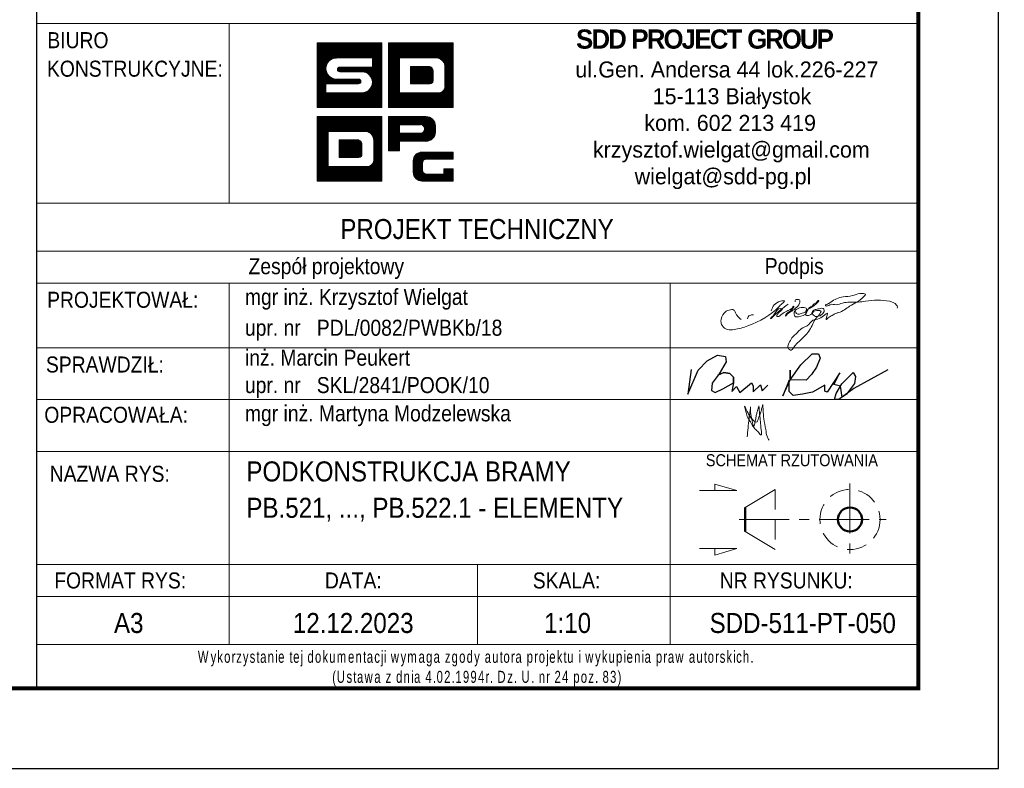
# Model space of a CAD drawing. Header units: millimetres. Extents: x -870 to -438, y 13235 to 13608.
# Tile 3 of 5: x -566 to -444, y 13235 to 13329. Entities that reach past the tile are written whole.
import ezdxf
from ezdxf.enums import TextEntityAlignment as Align

# ---------------------------------------------------------------- set-up
doc = ezdxf.new("R2010")
doc.units = ezdxf.units.MM
doc.header["$LTSCALE"] = 10
doc.linetypes.add('HIDDEN', pattern=[0.375, 0.25, -0.125])
doc.linetypes.add('MITTE', pattern=[2, 1.25, -0.25, 0.25, -0.25])
doc.layers.add('_FORMATKA', color=8, linetype='Continuous', plot=False)
for name, color, linetype, lineweight in [('_RAMKA', 7, 'Continuous', 35), ('_Tabelka', 7, 'Continuous', 25), ('PS_DIM', 4, 'Continuous', 13), ('PS_Hidden', 2, 'HIDDEN', 9), ('PS_MIDLINE', 5, 'MITTE', 13), ('PS_Pos', 1, 'Continuous', 15), ('PS_SOLID', 7, 'Continuous', 30), ('PS_TEXT', 3, 'Continuous', 18)]:
    doc.layers.add(name, color=color, linetype=linetype, lineweight=lineweight)
doc.styles.add('gil', font='txt', dxfattribs={"width": 0.9})

# ---------------------------------------------------------------- blocks, each defined once
blk = doc.blocks.new('A$C077725B1')
at = {"layer": 'PS_SOLID', "color": 5, "lineweight": 25}
for points in [[(0.45, 3.96), (0, 0.74), (1.35, 3.86), (2.53, 5.09), (3.87, 5.86), (4.96, 5.66), (5.03, 4.97), (4.09, 3.39), (3.17, 2.17), (3.12, 1.2), (3.6, 0.93), (4.61, 1.41), (5.99, 2.21), (5.97, 2.95), (5.49, 3.43), (4.71, 3.58), (3.95, 3.2), (4.71, 3.58), (5.49, 3.43), (5.97, 2.95), (5.99, 2.21), (5.79, 1.09), (6.4, 1.71), (6.83, 0.96), (8.36, 2.21), (8.58, 1.82), (8.58, 1.03), (9.53, 1.97), (9.77, 1.14), (10.51, 1.89)], [(26.25, 3.91), (21.8, 1.47), (19.81, 0), (19.26, 0), (19.47, 0.79), (20.21, 2.08), (21.68, 3.55), (21.99, 3.05), (21.86, 2.14), (20.81, 0.74), (20.25, 0.33), (20.03, 1.78), (19.17, 1.98), (19.96, 3.54), (18.27, 0.97), (18, 1.12), (18, 1.91), (16.37, 0.97), (15.05, 0.72), (13.81, 0.54), (13.29, 1.06), (13.29, 2.56), (12.47, 0.52), (13.42, 2.59), (13.42, 3.89), (13.42, 2.59), (14.85, 4.56), (16.34, 6.04), (17.15, 6.01), (17.36, 5.44), (16.89, 4.25), (16.25, 3.31), (15.51, 2.56), (13.42, 2.59)]]:
    blk.add_lwpolyline(points, dxfattribs=at)
blk = doc.blocks.new('tabela_rys')
at = {"layer": '_Tabelka', "color": 251, "lineweight": 15}
for p, q in [((131.62, 90.73), (21.62, 90.73)), ((45.62, 68.32), (45.62, 90.73)), ((21.62, 68.32), (131.48, 68.32)), ((131.62, 62.32), (21.62, 62.32)), ((21.62, 58.32), (131.62, 58.32)), ((21.62, 58.32), (131.62, 58.32)), ((45.62, 58.32), (45.62, 37.33)), ((100.62, 58.32), (100.62, 37.33)), ((21.62, 50.24), (131.62, 50.24)), ((21.62, 43.79), (131.62, 43.79)), ((21.62, 37.33), (131.62, 37.33)), ((21.62, 37.33), (131.62, 37.33)), ((21.62, 37.33), (131.62, 37.33)), ((21.62, 37.33), (131.62, 37.33)), ((21.62, 37.33), (131.62, 37.33)), ((21.62, 37.33), (131.62, 37.33)), ((21.62, 37.33), (131.62, 37.33)), ((21.62, 37.33), (131.62, 37.33)), ((45.62, 37.33), (45.62, 23.22)), ((100.62, 37.33), (100.62, 13.22)), ((21.62, 23.22), (131.62, 23.22)), ((131.62, 23.22), (21.62, 23.22)), ((45.62, 23.22), (45.62, 13.22)), ((76.62, 23.22), (76.62, 13.22)), ((21.62, 19.22), (131.62, 19.22)), ((21.62, 13.22), (131.62, 13.22))]:
    blk.add_line(p, q, dxfattribs=at)
at = {"layer": '_Tabelka', "color": 251, "lineweight": 30}
blk.add_lwpolyline([(131.62, 123.55), (21.62, 123.55), (21.62, 7.77), (131.62, 7.77)], close=True, dxfattribs=at)
at = {"layer": 'PS_DIM', "color": 12, "true_color": 0xc90603}
for p, q in [((56.62, 88.27), (56.68, 88.33)), ((56.62, 88.1), (56.84, 88.33)), ((56.62, 87.93), (57.01, 88.33)), ((56.62, 87.76), (57.18, 88.33)), ((56.62, 87.59), (57.35, 88.33)), ((56.62, 87.43), (57.52, 88.33)), ((56.62, 87.26), (57.69, 88.33)), ((56.62, 87.09), (57.86, 88.33)), ((56.62, 86.92), (58.02, 88.33)), ((56.62, 86.75), (58.19, 88.33)), ((56.62, 86.58), (58.36, 88.33)), ((56.62, 86.42), (58.53, 88.33)), ((56.62, 86.25), (58.7, 88.33)), ((56.62, 86.08), (58.87, 88.33)), ((56.62, 85.91), (59.03, 88.33)), ((56.62, 85.74), (59.2, 88.33)), ((56.62, 85.57), (59.37, 88.33)), ((56.62, 85.41), (59.54, 88.33)), ((56.62, 85.24), (59.71, 88.33)), ((56.62, 85.07), (59.88, 88.33)), ((56.62, 84.9), (60.04, 88.33)), ((56.62, 84.73), (60.21, 88.33)), ((56.62, 88.33), (64.68, 88.33)), ((56.62, 80.27), (56.62, 88.33)), ((58.28, 86.23), (60.38, 88.33)), ((58.6, 86.38), (60.55, 88.33)), ((58.82, 86.43), (60.72, 88.33)), ((59, 86.45), (60.89, 88.33)), ((59.17, 86.45), (61.05, 88.33)), ((59.34, 86.45), (61.22, 88.33)), ((59.51, 86.45), (61.39, 88.33)), ((59.68, 86.45), (61.56, 88.33)), ((59.85, 86.45), (61.73, 88.33)), ((60.01, 86.45), (61.9, 88.33)), ((60.18, 86.45), (62.06, 88.33)), ((60.35, 86.45), (62.23, 88.33)), ((60.52, 86.45), (62.4, 88.33)), ((60.69, 86.45), (62.57, 88.33)), ((60.86, 86.45), (62.74, 88.33)), ((61.02, 86.45), (62.91, 88.33)), ((61.19, 86.45), (63.07, 88.33)), ((61.36, 86.45), (63.24, 88.33)), ((61.53, 86.45), (63.41, 88.33)), ((61.7, 86.45), (63.58, 88.33)), ((61.87, 86.45), (63.75, 88.33)), ((62.04, 86.45), (63.92, 88.33)), ((62.2, 86.45), (64.09, 88.33)), ((62.37, 86.45), (64.25, 88.33)), ((62.54, 86.45), (64.42, 88.33)), ((62.71, 86.45), (64.59, 88.33)), ((62.88, 86.45), (64.68, 88.25)), ((63.05, 86.45), (64.68, 88.08)), ((63.21, 86.45), (64.68, 87.91)), ((63.38, 86.45), (64.68, 87.74)), ((63.51, 86.4), (64.68, 87.58)), ((63.51, 86.23), (64.68, 87.41)), ((63.51, 86.07), (64.68, 87.24)), ((64.68, 88.33), (64.68, 80.27)), ((65.5, 88.33), (73.56, 88.33)), ((65.5, 80.27), (65.5, 88.33)), ((65.5, 88.2), (65.63, 88.33)), ((65.5, 88.03), (65.8, 88.33)), ((65.5, 87.86), (65.97, 88.33)), ((65.5, 87.69), (66.14, 88.33)), ((65.5, 87.52), (66.3, 88.33)), ((65.5, 87.35), (66.47, 88.33)), ((65.5, 87.18), (66.64, 88.33)), ((65.5, 87.02), (66.81, 88.33)), ((65.5, 86.85), (66.98, 88.33)), ((65.5, 86.68), (67.15, 88.33)), ((65.5, 86.51), (67.31, 88.33)), ((65.5, 86.34), (67.48, 88.33)), ((65.5, 86.17), (67.65, 88.33)), ((65.5, 86.01), (67.82, 88.33)), ((65.5, 85.84), (67.99, 88.33)), ((65.5, 85.67), (68.16, 88.33)), ((65.5, 85.5), (68.32, 88.33)), ((65.5, 85.33), (68.49, 88.33)), ((65.5, 85.16), (68.66, 88.33)), ((66.95, 86.45), (68.83, 88.33)), ((67.12, 86.45), (69, 88.33)), ((67.28, 86.45), (69.17, 88.33)), ((67.45, 86.45), (69.33, 88.33)), ((67.62, 86.45), (69.5, 88.33)), ((67.79, 86.45), (69.67, 88.33)), ((67.96, 86.45), (69.84, 88.33)), ((68.13, 86.45), (70.01, 88.33)), ((68.29, 86.45), (70.18, 88.33)), ((68.46, 86.45), (70.34, 88.33)), ((68.63, 86.45), (70.51, 88.33)), ((68.8, 86.45), (70.68, 88.33)), ((68.97, 86.45), (70.85, 88.33)), ((69.14, 86.45), (71.02, 88.33)), ((69.31, 86.45), (71.19, 88.33)), ((69.47, 86.45), (71.35, 88.33)), ((69.64, 86.45), (71.52, 88.33)), ((69.81, 86.45), (71.69, 88.33)), ((69.98, 86.45), (71.86, 88.33)), ((70.15, 86.45), (72.03, 88.33)), ((70.32, 86.45), (72.2, 88.33)), ((70.48, 86.45), (72.37, 88.33)), ((70.65, 86.45), (72.53, 88.33)), ((70.82, 86.45), (72.7, 88.33)), ((70.99, 86.45), (72.87, 88.33)), ((71.16, 86.45), (73.04, 88.33)), ((71.33, 86.45), (73.21, 88.33)), ((71.49, 86.45), (73.38, 88.33)), ((71.66, 86.44), (73.54, 88.33)), ((71.79, 86.41), (73.56, 88.18)), ((71.91, 86.36), (73.56, 88.01)), ((72.02, 86.3), (73.56, 87.84)), ((72.12, 86.23), (73.56, 87.67)), ((72.21, 86.15), (73.56, 87.5)), ((72.29, 86.06), (73.56, 87.33)), ((73.56, 88.33), (73.56, 80.27)), ((63.51, 86.45), (59.01, 86.45)), ((62.84, 84.55), (64.68, 86.4)), ((62.94, 84.49), (64.68, 86.23)), ((63.04, 84.42), (64.68, 86.06)), ((63.51, 85.9), (64.68, 87.07)), ((63.51, 85.73), (64.68, 86.9)), ((63.51, 85.56), (64.68, 86.73)), ((63.51, 85.39), (64.68, 86.56)), ((63.51, 85.32), (63.51, 86.45)), ((65.5, 85), (66.88, 86.38)), ((65.5, 84.83), (66.88, 86.21)), ((65.5, 84.66), (66.88, 86.04)), ((66.88, 86.45), (66.88, 82.1)), ((71.64, 86.45), (66.88, 86.45)), ((66.88, 86.45), (66.88, 82.1)), ((68.1, 86.45), (66.88, 86.45)), ((71.64, 86.45), (68.43, 86.45)), ((72.36, 85.97), (73.56, 87.17)), ((72.43, 85.86), (73.56, 87)), ((72.48, 85.75), (73.56, 86.83)), ((72.52, 85.62), (73.56, 86.66)), ((72.54, 85.48), (73.56, 86.49)), ((72.55, 85.32), (73.56, 86.32)), ((72.55, 85.15), (73.56, 86.15)), ((72.55, 84.98), (73.56, 85.99)), ((56.62, 84.56), (57.91, 85.86)), ((56.62, 84.4), (57.76, 85.54)), ((56.62, 84.23), (57.71, 85.32)), ((56.62, 84.06), (57.69, 85.14)), ((56.62, 83.89), (57.7, 84.98)), ((56.62, 83.72), (57.73, 84.83)), ((59.14, 85.07), (59.39, 85.32)), ((59.16, 84.92), (59.56, 85.32)), ((59.22, 84.81), (59.73, 85.32)), ((59.32, 84.74), (59.9, 85.32)), ((59.44, 85.32), (63.51, 85.32)), ((59.47, 84.72), (60.07, 85.32)), ((59.64, 84.72), (60.24, 85.32)), ((59.81, 84.72), (60.41, 85.32)), ((59.97, 84.72), (60.57, 85.32)), ((60.14, 84.72), (60.74, 85.32)), ((60.31, 84.72), (60.91, 85.32)), ((60.48, 84.72), (61.08, 85.32)), ((60.65, 84.72), (61.25, 85.32)), ((60.82, 84.72), (61.42, 85.32)), ((60.98, 84.72), (61.58, 85.32)), ((61.15, 84.72), (61.75, 85.32)), ((61.32, 84.72), (61.92, 85.32)), ((61.49, 84.72), (62.09, 85.32)), ((61.66, 84.72), (62.26, 85.32)), ((61.83, 84.72), (62.43, 85.32)), ((61.99, 84.72), (62.59, 85.32)), ((62.16, 84.72), (62.76, 85.32)), ((62.32, 84.71), (62.93, 85.32)), ((62.47, 84.69), (63.1, 85.32)), ((62.6, 84.66), (63.27, 85.32)), ((62.72, 84.61), (63.44, 85.32)), ((63.12, 84.34), (64.68, 85.89)), ((63.2, 84.25), (64.68, 85.72)), ((63.28, 84.15), (64.68, 85.55)), ((63.34, 84.05), (64.68, 85.39)), ((63.4, 83.93), (64.68, 85.22)), ((63.44, 83.81), (64.68, 85.05)), ((63.48, 83.68), (64.68, 84.88)), ((65.5, 84.49), (66.88, 85.87)), ((65.5, 84.32), (66.88, 85.71)), ((65.5, 84.15), (66.88, 85.54)), ((65.5, 83.99), (66.88, 85.37)), ((65.5, 83.82), (66.88, 85.2)), ((65.5, 83.65), (66.88, 85.03)), ((65.5, 83.48), (66.88, 84.86)), ((68.24, 85.39), (68.24, 83.22)), ((70.68, 85.39), (68.24, 85.39)), ((68.24, 85.39), (68.24, 83.22)), ((70.68, 85.39), (68.24, 85.39)), ((68.24, 85.38), (68.25, 85.39)), ((68.24, 85.22), (68.42, 85.39)), ((68.24, 85.05), (68.59, 85.39)), ((68.24, 84.88), (68.76, 85.39)), ((68.24, 84.71), (68.93, 85.39)), ((68.24, 84.54), (69.09, 85.39)), ((68.24, 84.37), (69.26, 85.39)), ((68.24, 84.21), (69.43, 85.39)), ((68.24, 84.04), (69.6, 85.39)), ((68.24, 83.87), (69.77, 85.39)), ((68.24, 83.7), (69.94, 85.39)), ((68.24, 83.53), (70.1, 85.39)), ((68.24, 83.36), (70.27, 85.39)), ((68.27, 83.22), (70.44, 85.39)), ((68.43, 83.22), (70.61, 85.39)), ((68.6, 83.22), (70.75, 85.36)), ((68.77, 83.22), (70.85, 85.3)), ((68.94, 83.22), (70.94, 85.22)), ((69.11, 83.22), (71.01, 85.12)), ((69.28, 83.22), (71.06, 85)), ((69.44, 83.22), (71.08, 84.85)), ((71.08, 83.62), (71.08, 84.83)), ((71.08, 83.62), (71.08, 84.83)), ((72.55, 84.81), (73.56, 85.82)), ((72.55, 84.64), (73.56, 85.65)), ((72.55, 84.47), (73.56, 85.48)), ((72.55, 82.89), (72.55, 85.32)), ((72.55, 82.89), (72.55, 85.32)), ((72.55, 84.3), (73.56, 85.31)), ((72.55, 84.14), (73.56, 85.14)), ((72.55, 83.97), (73.56, 84.98)), ((72.55, 83.8), (73.56, 84.81)), ((56.62, 83.55), (57.77, 84.7)), ((56.62, 83.39), (57.81, 84.58)), ((56.62, 83.22), (57.87, 84.47)), ((56.62, 83.05), (57.94, 84.37)), ((56.62, 82.88), (58.01, 84.28)), ((56.62, 82.71), (58.09, 84.19)), ((56.62, 82.54), (58.18, 84.11)), ((56.62, 82.38), (58.28, 84.04)), ((56.62, 82.21), (58.39, 83.98)), ((57.8, 83.22), (58.5, 83.92)), ((57.97, 83.22), (58.62, 83.88)), ((58.14, 83.22), (58.76, 83.84)), ((58.31, 83.22), (58.91, 83.82)), ((58.47, 83.22), (59.07, 83.82)), ((58.64, 83.22), (59.24, 83.82)), ((58.81, 83.22), (59.41, 83.82)), ((58.98, 83.22), (59.58, 83.82)), ((59.01, 83.82), (61.76, 83.82)), ((59.15, 83.22), (59.75, 83.82)), ((59.32, 83.22), (59.92, 83.82)), ((62.19, 84.72), (59.44, 84.72)), ((59.48, 83.22), (60.08, 83.82)), ((59.65, 83.22), (60.25, 83.82)), ((59.82, 83.22), (60.42, 83.82)), ((59.99, 83.22), (60.59, 83.82)), ((60.16, 83.22), (60.76, 83.82)), ((60.33, 83.22), (60.93, 83.82)), ((60.49, 83.22), (61.09, 83.82)), ((60.66, 83.22), (61.26, 83.82)), ((60.83, 83.22), (61.43, 83.82)), ((61, 83.22), (61.6, 83.82)), ((61.07, 80.27), (64.68, 83.87)), ((61.17, 83.22), (61.77, 83.82)), ((61.24, 80.27), (64.68, 83.7)), ((61.34, 83.22), (61.9, 83.79)), ((61.41, 80.27), (64.68, 83.53)), ((61.5, 83.22), (61.99, 83.71)), ((61.67, 83.22), (62.05, 83.6)), ((63.15, 82.51), (64.68, 84.04)), ((63.42, 82.95), (64.68, 84.21)), ((63.49, 83.18), (64.68, 84.38)), ((63.5, 83.53), (64.68, 84.71)), ((63.51, 83.37), (64.68, 84.54)), ((65.5, 83.31), (66.88, 84.7)), ((65.5, 83.14), (66.88, 84.53)), ((65.5, 82.98), (66.88, 84.36)), ((65.5, 82.81), (66.88, 84.19)), ((65.5, 82.64), (66.88, 84.02)), ((65.5, 82.47), (66.88, 83.85)), ((65.5, 82.3), (66.88, 83.69)), ((65.5, 82.13), (66.88, 83.52)), ((69.61, 83.22), (71.08, 84.68)), ((69.78, 83.22), (71.08, 84.52)), ((69.95, 83.22), (71.08, 84.35)), ((70.12, 83.22), (71.08, 84.18)), ((70.29, 83.22), (71.08, 84.01)), ((70.45, 83.22), (71.08, 83.84)), ((70.62, 83.22), (71.08, 83.67)), ((72.47, 82.54), (73.56, 83.63)), ((72.54, 82.78), (73.56, 83.8)), ((72.55, 83.63), (73.56, 84.64)), ((72.55, 83.46), (73.56, 84.47)), ((72.55, 83.29), (73.56, 84.3)), ((72.55, 83.13), (73.56, 84.13)), ((72.55, 82.96), (73.56, 83.97)), ((56.62, 82.04), (57.69, 83.12)), ((56.62, 81.87), (57.69, 82.95)), ((56.62, 81.7), (57.69, 82.78)), ((56.62, 81.53), (57.69, 82.61)), ((56.62, 81.36), (57.69, 82.44)), ((61.76, 83.22), (57.69, 83.22)), ((57.69, 83.22), (57.69, 82.1)), ((60.91, 80.27), (63.09, 82.45)), ((61.58, 80.27), (64.68, 83.37)), ((61.75, 80.27), (64.68, 83.2)), ((61.86, 83.24), (62.05, 83.43)), ((61.92, 80.27), (64.68, 83.03)), ((62.08, 80.27), (64.68, 82.86)), ((62.25, 80.27), (64.68, 82.69)), ((62.42, 80.27), (64.68, 82.52)), ((62.59, 80.27), (64.68, 82.36)), ((65.5, 81.96), (66.88, 83.35)), ((65.5, 81.8), (66.88, 83.18)), ((65.5, 81.63), (66.88, 83.01)), ((65.5, 81.46), (66.88, 82.84)), ((65.5, 81.29), (66.88, 82.68)), ((65.5, 81.12), (66.88, 82.51)), ((65.5, 80.95), (66.88, 82.34)), ((68.24, 83.22), (70.68, 83.22)), ((68.24, 83.22), (70.68, 83.22)), ((70.36, 80.27), (73.56, 83.46)), ((70.53, 80.27), (73.56, 83.29)), ((70.7, 80.27), (73.56, 83.12)), ((70.81, 83.24), (71.06, 83.48)), ((70.87, 80.27), (73.56, 82.96)), ((71.04, 80.27), (73.56, 82.79)), ((71.21, 80.27), (73.56, 82.62)), ((71.37, 80.27), (73.56, 82.45)), ((56.62, 81.2), (57.69, 82.27)), ((56.62, 81.03), (57.69, 82.1)), ((56.62, 80.86), (57.85, 82.1)), ((56.62, 80.69), (58.02, 82.1)), ((56.62, 80.52), (58.19, 82.1)), ((56.62, 80.35), (58.36, 82.1)), ((56.7, 80.27), (58.53, 82.1)), ((56.86, 80.27), (58.7, 82.1)), ((57.03, 80.27), (58.86, 82.1)), ((57.2, 80.27), (59.03, 82.1)), ((57.37, 80.27), (59.2, 82.1)), ((57.54, 80.27), (59.37, 82.1)), ((57.69, 82.1), (62.19, 82.1)), ((57.71, 80.27), (59.54, 82.1)), ((57.87, 80.27), (59.71, 82.1)), ((58.04, 80.27), (59.87, 82.1)), ((58.21, 80.27), (60.04, 82.1)), ((58.38, 80.27), (60.21, 82.1)), ((58.55, 80.27), (60.38, 82.1)), ((58.72, 80.27), (60.55, 82.1)), ((58.89, 80.27), (60.72, 82.1)), ((59.05, 80.27), (60.88, 82.1)), ((59.22, 80.27), (61.05, 82.1)), ((59.39, 80.27), (61.22, 82.1)), ((59.56, 80.27), (61.39, 82.1)), ((59.73, 80.27), (61.56, 82.1)), ((59.9, 80.27), (61.73, 82.1)), ((60.06, 80.27), (61.89, 82.1)), ((60.23, 80.27), (62.06, 82.1)), ((60.4, 80.27), (62.23, 82.1)), ((60.57, 80.27), (62.42, 82.12)), ((60.74, 80.27), (62.65, 82.18)), ((62.76, 80.27), (64.68, 82.19)), ((62.93, 80.27), (64.68, 82.02)), ((63.09, 80.27), (64.68, 81.85)), ((63.26, 80.27), (64.68, 81.68)), ((63.43, 80.27), (64.68, 81.51)), ((63.6, 80.27), (64.68, 81.35)), ((63.77, 80.27), (64.68, 81.18)), ((65.5, 80.79), (66.88, 82.17)), ((65.5, 80.62), (66.98, 82.1)), ((65.5, 80.45), (67.14, 82.1)), ((65.5, 80.28), (67.31, 82.1)), ((65.65, 80.27), (67.48, 82.1)), ((65.82, 80.27), (67.65, 82.1)), ((65.99, 80.27), (67.82, 82.1)), ((66.15, 80.27), (67.99, 82.1)), ((66.32, 80.27), (68.15, 82.1)), ((66.49, 80.27), (68.32, 82.1)), ((66.66, 80.27), (68.49, 82.1)), ((66.83, 80.27), (68.66, 82.1)), ((66.88, 82.1), (71.64, 82.1)), ((66.88, 82.1), (71.64, 82.1)), ((67, 80.27), (68.83, 82.1)), ((67.17, 80.27), (69, 82.1)), ((67.33, 80.27), (69.16, 82.1)), ((67.5, 80.27), (69.33, 82.1)), ((67.67, 80.27), (69.5, 82.1)), ((67.84, 80.27), (69.67, 82.1)), ((68.01, 80.27), (69.84, 82.1)), ((68.18, 80.27), (70.01, 82.1)), ((68.34, 80.27), (70.17, 82.1)), ((68.51, 80.27), (70.34, 82.1)), ((68.68, 80.27), (70.51, 82.1)), ((68.85, 80.27), (70.68, 82.1)), ((69.02, 80.27), (70.85, 82.1)), ((69.19, 80.27), (71.02, 82.1)), ((69.35, 80.27), (71.19, 82.1)), ((69.52, 80.27), (71.35, 82.1)), ((69.69, 80.27), (71.52, 82.1)), ((69.86, 80.27), (71.69, 82.09)), ((70.03, 80.27), (71.86, 82.1)), ((70.2, 80.27), (72.11, 82.17)), ((71.54, 80.27), (73.56, 82.28)), ((71.71, 80.27), (73.56, 82.11)), ((71.88, 80.27), (73.56, 81.95)), ((72.05, 80.27), (73.56, 81.78)), ((72.22, 80.27), (73.56, 81.61)), ((72.38, 80.27), (73.56, 81.44)), ((72.55, 80.27), (73.56, 81.27)), ((72.72, 80.27), (73.56, 81.1)), ((64.68, 80.27), (56.62, 80.27)), ((63.94, 80.27), (64.68, 81.01)), ((64.1, 80.27), (64.68, 80.84)), ((64.27, 80.27), (64.68, 80.67)), ((64.44, 80.27), (64.68, 80.5)), ((64.61, 80.27), (64.68, 80.33)), ((73.56, 80.27), (65.5, 80.27)), ((72.89, 80.27), (73.56, 80.93)), ((73.06, 80.27), (73.56, 80.77)), ((73.23, 80.27), (73.56, 80.6)), ((73.4, 80.27), (73.56, 80.43)), ((56.62, 79.14), (64.68, 79.14)), ((56.62, 71.08), (56.62, 79.14)), ((56.62, 79.14), (64.68, 79.14)), ((56.62, 71.08), (56.62, 79.14)), ((56.62, 79.01), (56.75, 79.14)), ((56.62, 78.84), (56.92, 79.14)), ((56.62, 78.67), (57.09, 79.14)), ((56.62, 78.5), (57.25, 79.14)), ((56.62, 78.33), (57.42, 79.14)), ((56.62, 78.17), (57.59, 79.14)), ((56.62, 78), (57.76, 79.14)), ((56.62, 77.83), (57.93, 79.14)), ((56.62, 77.66), (58.1, 79.14)), ((56.62, 77.49), (58.27, 79.14)), ((56.62, 77.32), (58.43, 79.14)), ((56.62, 77.16), (58.6, 79.14)), ((56.62, 76.99), (58.77, 79.14)), ((56.62, 76.82), (58.94, 79.14)), ((56.62, 76.65), (59.11, 79.14)), ((56.62, 76.48), (59.28, 79.14)), ((56.62, 76.31), (59.44, 79.14)), ((56.62, 76.15), (59.61, 79.14)), ((56.62, 75.98), (59.78, 79.14)), ((58.07, 77.26), (59.95, 79.14)), ((58.24, 77.26), (60.12, 79.14)), ((58.4, 77.26), (60.29, 79.14)), ((58.57, 77.26), (60.45, 79.14)), ((58.74, 77.26), (60.62, 79.14)), ((58.91, 77.26), (60.79, 79.14)), ((59.08, 77.26), (60.96, 79.14)), ((59.25, 77.26), (61.13, 79.14)), ((59.41, 77.26), (61.3, 79.14)), ((59.58, 77.26), (61.46, 79.14)), ((59.75, 77.26), (61.63, 79.14)), ((59.92, 77.26), (61.8, 79.14)), ((60.09, 77.26), (61.97, 79.14)), ((60.26, 77.26), (62.14, 79.14)), ((60.42, 77.26), (62.31, 79.14)), ((60.59, 77.26), (62.47, 79.14)), ((60.76, 77.26), (62.64, 79.14)), ((60.93, 77.26), (62.81, 79.14)), ((61.1, 77.26), (62.98, 79.14)), ((61.27, 77.26), (63.15, 79.14)), ((61.44, 77.26), (63.32, 79.14)), ((61.6, 77.26), (63.48, 79.14)), ((61.77, 77.26), (63.65, 79.14)), ((61.94, 77.26), (63.82, 79.14)), ((62.11, 77.26), (63.99, 79.14)), ((62.28, 77.26), (64.16, 79.14)), ((62.45, 77.26), (64.33, 79.14)), ((62.61, 77.26), (64.5, 79.14)), ((62.78, 77.26), (64.66, 79.14)), ((62.91, 77.22), (64.68, 78.99)), ((63.03, 77.17), (64.68, 78.82)), ((63.14, 77.11), (64.68, 78.65)), ((64.68, 79.14), (64.68, 71.08)), ((64.68, 79.14), (64.68, 71.08)), ((63.24, 77.04), (64.68, 78.48)), ((63.33, 76.96), (64.68, 78.31)), ((63.41, 76.88), (64.68, 78.15)), ((63.48, 76.78), (64.68, 77.98)), ((63.55, 76.67), (64.68, 77.81)), ((63.6, 76.56), (64.68, 77.64)), ((63.64, 76.43), (64.68, 77.47)), ((56.62, 75.81), (58, 77.19)), ((56.62, 75.64), (58, 77.02)), ((56.62, 75.47), (58, 76.86)), ((56.62, 75.3), (58, 76.69)), ((56.62, 75.13), (58, 76.52)), ((56.62, 74.97), (58, 76.35)), ((56.62, 74.8), (58, 76.18)), ((58, 77.26), (58, 72.91)), ((62.76, 77.26), (58, 77.26)), ((58, 77.26), (58, 72.91)), ((62.76, 77.26), (58, 77.26)), ((58, 77.26), (58, 72.91)), ((62.76, 77.26), (58, 77.26)), ((59.36, 76.21), (59.36, 74.03)), ((61.8, 76.21), (59.36, 76.21)), ((59.36, 76.2), (59.37, 76.21)), ((59.36, 76.03), (59.54, 76.21)), ((59.36, 75.86), (59.71, 76.21)), ((59.36, 75.69), (59.88, 76.21)), ((59.36, 75.52), (60.05, 76.21)), ((59.36, 75.36), (60.21, 76.21)), ((59.36, 75.19), (60.38, 76.21)), ((59.36, 75.02), (60.55, 76.21)), ((59.36, 74.85), (60.72, 76.21)), ((59.36, 74.68), (60.89, 76.21)), ((59.36, 74.51), (61.06, 76.21)), ((59.36, 74.35), (61.22, 76.21)), ((59.36, 74.18), (61.39, 76.21)), ((59.36, 76.21), (59.36, 74.03)), ((61.8, 76.21), (59.36, 76.21)), ((59.36, 76.21), (59.36, 74.03)), ((61.8, 76.21), (59.36, 76.21)), ((59.39, 74.03), (61.56, 76.21)), ((59.55, 74.03), (61.73, 76.21)), ((59.72, 74.03), (61.87, 76.18)), ((63.66, 76.29), (64.68, 77.3)), ((63.67, 76.13), (64.68, 77.14)), ((63.67, 75.96), (64.68, 76.97)), ((63.67, 75.79), (64.68, 76.8)), ((63.67, 75.62), (64.68, 76.63)), ((63.67, 75.45), (64.68, 76.46)), ((63.67, 75.29), (64.68, 76.29)), ((56.62, 74.63), (58, 76.01)), ((56.62, 74.46), (58, 75.85)), ((56.62, 74.29), (58, 75.68)), ((56.62, 74.12), (58, 75.51)), ((56.62, 73.96), (58, 75.34)), ((56.62, 73.79), (58, 75.17)), ((56.62, 73.62), (58, 75)), ((59.89, 74.03), (61.97, 76.11)), ((60.06, 74.03), (62.06, 76.03)), ((60.23, 74.03), (62.13, 75.93)), ((60.4, 74.03), (62.18, 75.81)), ((60.56, 74.03), (62.2, 75.66)), ((60.73, 74.03), (62.2, 75.5)), ((60.9, 74.03), (62.2, 75.33)), ((61.07, 74.03), (62.2, 75.16)), ((61.24, 74.03), (62.2, 74.99)), ((62.2, 74.43), (62.2, 75.64)), ((62.2, 74.43), (62.2, 75.64)), ((62.2, 74.43), (62.2, 75.64)), ((63.67, 73.7), (63.67, 76.13)), ((63.67, 73.7), (63.67, 76.13)), ((63.67, 73.7), (63.67, 76.13)), ((63.67, 75.12), (64.68, 76.13)), ((63.67, 74.95), (64.68, 75.96)), ((63.67, 74.78), (64.68, 75.79)), ((63.67, 74.61), (64.68, 75.62)), ((63.67, 74.44), (64.68, 75.45)), ((63.67, 74.28), (64.68, 75.28)), ((63.67, 74.11), (64.68, 75.12)), ((63.67, 73.94), (64.68, 74.95)), ((56.62, 73.45), (58, 74.84)), ((56.62, 73.28), (58, 74.67)), ((56.62, 73.11), (58, 74.5)), ((56.62, 72.95), (58, 74.33)), ((56.62, 72.78), (58, 74.16)), ((56.62, 72.61), (58, 73.99)), ((56.62, 72.44), (58, 73.82)), ((59.36, 74.03), (61.8, 74.03)), ((59.36, 74.03), (61.8, 74.03)), ((59.36, 74.03), (61.8, 74.03)), ((61.41, 74.03), (62.2, 74.82)), ((61.48, 71.08), (64.68, 74.27)), ((61.57, 74.03), (62.2, 74.65)), ((61.65, 71.08), (64.68, 74.1)), ((61.74, 74.03), (62.2, 74.49)), ((61.82, 71.08), (64.68, 73.94)), ((61.93, 74.05), (62.18, 74.29)), ((61.99, 71.08), (64.68, 73.77)), ((63.59, 73.35), (64.68, 74.44)), ((63.66, 73.59), (64.68, 74.61)), ((63.67, 73.77), (64.68, 74.78)), ((56.62, 72.27), (58, 73.66)), ((56.62, 72.1), (58, 73.49)), ((56.62, 71.94), (58, 73.32)), ((56.62, 71.77), (58, 73.15)), ((56.62, 71.6), (58, 72.98)), ((56.62, 71.43), (58.1, 72.91)), ((56.62, 71.26), (58.26, 72.91)), ((56.62, 71.09), (58.43, 72.91)), ((56.77, 71.08), (58.6, 72.91)), ((56.94, 71.08), (58.77, 72.91)), ((57.11, 71.08), (58.94, 72.91)), ((57.27, 71.08), (59.11, 72.91)), ((57.44, 71.08), (59.27, 72.91)), ((57.61, 71.08), (59.44, 72.91)), ((57.78, 71.08), (59.61, 72.91)), ((57.95, 71.08), (59.78, 72.91)), ((58, 72.91), (62.76, 72.91)), ((58, 72.91), (62.76, 72.91)), ((58, 72.91), (62.76, 72.91)), ((58.12, 71.08), (59.95, 72.91)), ((58.28, 71.08), (60.12, 72.91)), ((58.45, 71.08), (60.28, 72.91)), ((58.62, 71.08), (60.45, 72.91)), ((58.79, 71.08), (60.62, 72.91)), ((58.96, 71.08), (60.79, 72.91)), ((59.13, 71.08), (60.96, 72.91)), ((59.3, 71.08), (61.13, 72.91)), ((59.46, 71.08), (61.29, 72.91)), ((59.63, 71.08), (61.46, 72.91)), ((59.8, 71.08), (61.63, 72.91)), ((59.97, 71.08), (61.8, 72.91)), ((60.14, 71.08), (61.97, 72.91)), ((60.31, 71.08), (62.14, 72.91)), ((60.47, 71.08), (62.3, 72.91)), ((60.64, 71.08), (62.47, 72.91)), ((60.81, 71.08), (62.64, 72.91)), ((60.98, 71.08), (62.81, 72.9)), ((61.15, 71.08), (62.98, 72.91)), ((61.32, 71.08), (63.22, 72.99)), ((62.16, 71.08), (64.68, 73.6)), ((62.33, 71.08), (64.68, 73.43)), ((62.49, 71.08), (64.68, 73.26)), ((62.66, 71.08), (64.68, 73.09)), ((62.83, 71.08), (64.68, 72.93)), ((63, 71.08), (64.68, 72.76)), ((63.17, 71.08), (64.68, 72.59)), ((63.34, 71.08), (64.68, 72.42)), ((63.5, 71.08), (64.68, 72.25)), ((63.67, 71.08), (64.68, 72.08)), ((63.84, 71.08), (64.68, 71.92)), ((64.01, 71.08), (64.68, 71.75)), ((64.18, 71.08), (64.68, 71.58)), ((64.35, 71.08), (64.68, 71.41)), ((64.51, 71.08), (64.68, 71.24)), ((64.68, 71.08), (56.62, 71.08)), ((64.68, 71.08), (56.62, 71.08))]:
    blk.add_line(p, q, dxfattribs=at)
at = {"layer": 'PS_DIM', "color": 18, "true_color": 0x000000}
for p, q in [((65.5, 79.11), (65.53, 79.14)), ((65.5, 78.95), (65.69, 79.14)), ((65.5, 78.79), (65.85, 79.14)), ((65.5, 78.63), (66.01, 79.14)), ((65.5, 78.47), (66.17, 79.14)), ((65.5, 78.31), (66.33, 79.14)), ((65.5, 78.15), (66.49, 79.14)), ((65.5, 77.99), (66.65, 79.14)), ((65.5, 77.83), (66.81, 79.14)), ((65.5, 77.67), (66.97, 79.14)), ((65.5, 77.51), (67.13, 79.14)), ((65.5, 77.35), (67.29, 79.14)), ((65.5, 77.19), (67.45, 79.14)), ((65.5, 77.03), (67.61, 79.14)), ((65.5, 76.87), (67.77, 79.14)), ((65.5, 79.14), (65.5, 74.87)), ((70.17, 79.14), (65.5, 79.14)), ((66.92, 78.12), (67.93, 79.14)), ((67.08, 78.12), (68.09, 79.14)), ((67.23, 78.12), (68.25, 79.14)), ((67.39, 78.12), (68.41, 79.14)), ((67.55, 78.12), (68.57, 79.14)), ((67.71, 78.12), (68.73, 79.14)), ((67.87, 78.12), (68.89, 79.14)), ((68.03, 78.12), (69.05, 79.14)), ((68.19, 78.12), (69.21, 79.14)), ((68.35, 78.12), (69.37, 79.14)), ((68.51, 78.12), (69.53, 79.14)), ((68.67, 78.12), (69.69, 79.14)), ((68.83, 78.12), (69.85, 79.14)), ((68.99, 78.12), (70.01, 79.14)), ((69.15, 78.12), (70.17, 79.14)), ((69.31, 78.12), (70.32, 79.13)), ((69.47, 78.12), (70.45, 79.11)), ((69.62, 78.11), (70.58, 79.07)), ((69.74, 78.07), (70.69, 79.02)), ((69.83, 78), (70.79, 78.96)), ((69.9, 77.91), (70.89, 78.9)), ((69.96, 77.81), (70.97, 78.83)), ((69.98, 77.67), (71.05, 78.74)), ((69.98, 77.52), (71.13, 78.66)), ((65.5, 76.71), (66.86, 78.07)), ((65.5, 76.55), (66.86, 77.91)), ((65.5, 76.39), (66.86, 77.75)), ((65.5, 76.23), (66.86, 77.59)), ((65.5, 76.07), (66.86, 77.43)), ((66.86, 78.12), (66.86, 77.06)), ((69.51, 78.12), (66.86, 78.12)), ((68.84, 76.05), (71.24, 78.46)), ((69, 76.05), (71.29, 78.34)), ((69.16, 76.05), (71.33, 78.22)), ((69.32, 76.05), (71.35, 78.08)), ((69.48, 76.05), (71.36, 77.93)), ((69.64, 76.05), (71.36, 77.77)), ((69.8, 76.05), (71.36, 77.61)), ((69.91, 77.28), (71.19, 78.56)), ((69.96, 76.05), (71.36, 77.45)), ((69.99, 77.54), (69.99, 77.65)), ((71.36, 77.23), (71.36, 77.95)), ((65.5, 75.91), (66.86, 77.27)), ((65.5, 75.75), (66.86, 77.11)), ((65.5, 75.59), (66.97, 77.06)), ((65.5, 75.43), (67.13, 77.06)), ((65.5, 75.27), (67.29, 77.06)), ((65.5, 75.11), (67.45, 77.06)), ((65.5, 74.95), (67.61, 77.06)), ((65.58, 74.87), (67.77, 77.06)), ((66.86, 77.06), (69.51, 77.06)), ((66.92, 76.05), (67.93, 77.06)), ((67.08, 76.05), (68.09, 77.06)), ((67.24, 76.05), (68.25, 77.06)), ((67.4, 76.05), (68.41, 77.06)), ((67.56, 76.05), (68.57, 77.06)), ((67.72, 76.05), (68.73, 77.06)), ((67.88, 76.05), (68.89, 77.06)), ((68.04, 76.05), (69.05, 77.06)), ((68.2, 76.05), (69.21, 77.06)), ((68.36, 76.05), (69.37, 77.06)), ((68.52, 76.05), (69.53, 77.06)), ((68.68, 76.05), (69.77, 77.14)), ((70.12, 76.05), (71.36, 77.29)), ((70.28, 76.05), (71.35, 77.12)), ((70.48, 76.09), (71.32, 76.93)), ((70.75, 76.2), (71.21, 76.66)), ((65.74, 74.87), (66.86, 75.99)), ((65.9, 74.87), (66.86, 75.83)), ((66.06, 74.87), (66.86, 75.67)), ((66.22, 74.87), (66.86, 75.51)), ((66.38, 74.87), (66.86, 75.35)), ((66.54, 74.87), (66.86, 75.19)), ((66.7, 74.87), (66.86, 75.03)), ((66.86, 74.87), (66.86, 76.05)), ((66.86, 76.05), (70.17, 76.05)), ((65.5, 74.87), (66.86, 74.87)), ((68.6, 73.62), (69.68, 74.7)), ((68.6, 73.45), (69.85, 74.7)), ((68.6, 73.28), (70.02, 74.7)), ((68.6, 73.11), (70.19, 74.7)), ((68.6, 72.94), (70.36, 74.7)), ((68.6, 72.77), (70.53, 74.7)), ((68.6, 72.61), (70.69, 74.7)), ((68.6, 72.44), (70.86, 74.7)), ((68.61, 73.8), (69.5, 74.69)), ((68.69, 74.04), (69.26, 74.61)), ((73.56, 74.7), (69.7, 74.7)), ((70.14, 73.82), (71.03, 74.7)), ((70.28, 73.83), (73.56, 73.83)), ((70.33, 73.83), (71.2, 74.7)), ((70.5, 73.83), (71.37, 74.7)), ((70.67, 73.83), (71.54, 74.7)), ((70.83, 73.83), (71.7, 74.7)), ((71, 73.83), (71.87, 74.7)), ((71.17, 73.83), (72.04, 74.7)), ((71.34, 73.83), (72.21, 74.7)), ((71.51, 73.83), (72.38, 74.7)), ((71.68, 73.83), (72.55, 74.7)), ((71.85, 73.83), (72.71, 74.7)), ((72.01, 73.83), (72.88, 74.7)), ((72.18, 73.83), (73.05, 74.7)), ((72.35, 73.83), (73.22, 74.7)), ((72.52, 73.83), (73.39, 74.7)), ((72.69, 73.83), (73.56, 74.7)), ((72.86, 73.83), (73.56, 74.54)), ((73.02, 73.83), (73.56, 74.37)), ((73.19, 73.83), (73.56, 74.2)), ((73.36, 73.83), (73.56, 74.03)), ((73.53, 73.83), (73.56, 73.87)), ((73.56, 73.83), (73.56, 74.7)), ((68.6, 73.6), (68.6, 72.18)), ((68.6, 72.27), (69.74, 73.42)), ((68.6, 72.1), (69.73, 73.23)), ((68.62, 71.95), (69.73, 73.06)), ((68.65, 71.82), (69.73, 72.9)), ((68.7, 71.7), (69.73, 72.73)), ((68.76, 71.59), (69.73, 72.56)), ((69.73, 72.49), (69.73, 73.28)), ((71.61, 71.08), (73.16, 72.62)), ((71.78, 71.08), (73.32, 72.62)), ((71.95, 71.08), (73.49, 72.62)), ((72.12, 71.08), (73.56, 72.52)), ((72.4, 72.54), (72.48, 72.62)), ((72.4, 72.37), (72.65, 72.62)), ((72.4, 72.2), (72.82, 72.62)), ((72.4, 72.03), (72.99, 72.62)), ((73.56, 72.62), (72.4, 72.62)), ((72.4, 72.62), (72.4, 71.94)), ((73.56, 71.08), (73.56, 72.62)), ((68.83, 71.5), (69.74, 72.4)), ((68.91, 71.41), (69.77, 72.27)), ((69, 71.33), (69.84, 72.16)), ((69.1, 71.25), (69.92, 72.07)), ((69.2, 71.19), (70.02, 72)), ((69.32, 71.14), (70.14, 71.96)), ((69.45, 71.1), (70.29, 71.94)), ((69.6, 71.08), (70.45, 71.94)), ((69.76, 71.08), (70.62, 71.94)), ((69.93, 71.08), (70.79, 71.94)), ((70.1, 71.08), (70.96, 71.94)), ((70.27, 71.08), (71.13, 71.94)), ((72.4, 71.94), (70.28, 71.94)), ((70.44, 71.08), (71.3, 71.94)), ((70.6, 71.08), (71.46, 71.94)), ((70.77, 71.08), (71.63, 71.94)), ((70.94, 71.08), (71.8, 71.94)), ((71.11, 71.08), (71.97, 71.94)), ((71.28, 71.08), (72.14, 71.94)), ((71.45, 71.08), (72.31, 71.94)), ((72.29, 71.08), (73.56, 72.35)), ((72.46, 71.08), (73.56, 72.18)), ((72.62, 71.08), (73.56, 72.01)), ((72.79, 71.08), (73.56, 71.84)), ((72.96, 71.08), (73.56, 71.68)), ((73.13, 71.08), (73.56, 71.51)), ((73.3, 71.08), (73.56, 71.34)), ((69.7, 71.08), (73.56, 71.08)), ((73.47, 71.08), (73.56, 71.17))]:
    blk.add_line(p, q, dxfattribs=at)
at = {"layer": 'PS_DIM', "color": 12, "true_color": 0xc90603}
for centre, radius, start, end in [((59.01, 85.13), 1.31, 90, 270), ((71.43, 85.34), 1.12, 358.8688, 78.9457), ((71.43, 85.34), 1.12, 358.8688, 78.9457), ((59.44, 85.02), 0.3, 90, 270), ((70.48, 84.83), 0.597, 360, 70.5288), ((70.48, 84.83), 0.597, 360, 70.5288), ((61.76, 83.52), 0.3, 270, 90), ((62.19, 83.41), 1.31, 270, 90), ((70.68, 83.62), 0.398, 270, 360), ((70.68, 83.62), 0.398, 270, 0), ((71.75, 82.9), 0.806, 262.7652, 359.6781), ((71.75, 82.9), 0.806, 262.7652, 359.6781), ((61.6, 75.64), 0.597, 360, 70.5288), ((61.6, 75.64), 0.597, 360, 70.5288), ((61.6, 75.64), 0.597, 360, 70.5288), ((62.55, 76.16), 1.12, 358.8688, 78.9457), ((62.55, 76.16), 1.12, 358.8688, 78.9457), ((62.55, 76.16), 1.12, 358.8688, 78.9457), ((61.8, 74.43), 0.398, 270, 360), ((61.8, 74.43), 0.398, 270, 360), ((61.8, 74.43), 0.398, 270, 0), ((62.87, 73.71), 0.806, 262.7652, 359.6781), ((62.87, 73.71), 0.806, 262.7652, 359.6781), ((62.87, 73.71), 0.806, 262.7652, 359.6781)]:
    blk.add_arc(centre, radius, start, end, dxfattribs=at)
at = {"layer": 'PS_DIM', "color": 18, "true_color": 0x000000}
for centre, radius, start, end in [((70.17, 77.95), 1.19, 0, 90), ((69.51, 77.65), 0.475, 0, 89.972), ((69.51, 77.54), 0.475, 270, 0), ((70.17, 77.23), 1.19, 270, 0), ((69.7, 73.6), 1.1, 90, 180), ((70.28, 73.28), 0.55, 90, 180), ((70.28, 72.49), 0.55, 180, 270), ((69.7, 72.18), 1.1, 180, 270)]:
    blk.add_arc(centre, radius, start, end, dxfattribs=at)
at = {"layer": 'PS_DIM', "color": 5, "true_color": 0x1d16e9}
for points in [[(116.27, 54.78), (116.4, 54.56), (116.58, 54.45), (116.96, 54.56), (117.27, 54.64), (117.58, 54.82), (117.66, 55.11), (117.19, 55.3), (116.43, 55.09), (116.18, 54.85), (116.11, 54.56), (116.28, 54.15), (116.65, 54.15), (117.64, 54.62), (118.01, 55.28), (118.3, 55.44), (118.6, 55.74), (118.91, 55.92), (119.04, 56.14), (119.09, 56.16), (118.24, 55.3), (117.84, 55.07), (117.57, 54.61), (117.57, 54.35), (118.03, 54.35), (118.3, 54.51), (118.35, 54.72), (118.63, 54.99), (119.09, 55.11), (119.38, 55.19), (119.72, 55.19), (119.86, 54.94), (119.56, 54.42), (119.25, 54.24), (118.63, 54.24), (118.45, 54.43), (118.39, 54.64), (119.46, 54.8), (119.3, 54.52), (119.18, 54.31), (118.99, 54.13), (118.15, 52.67), (115.93, 50.15), (115.75, 49.97), (115.52, 50.04), (115.33, 50.36), (115.46, 50.86), (115.83, 51.49), (116.51, 52.17), (116.97, 52.63), (117.94, 53.19), (118.45, 53.7), (119.24, 53.91), (120.28, 54.51), (120.08, 53.78), (120.47, 54.09), (120.72, 54.24), (120.96, 54.38), (121.28, 54.56), (121.66, 54.66), (123.03, 55.46), (124.83, 56.69), (124.99, 56.96), (124.75, 57.03), (124.29, 57.03), (123.37, 56.78), (122.22, 56.61), (121.4, 56.39), (120.69, 55.98), (120.26, 55.73), (120.02, 55.6), (120.05, 55.5), (120.57, 55.64), (121.34, 55.64), (122.15, 55.85), (123.03, 55.97), (124.11, 55.97), (125.01, 56.08), (128, 56.08), (128.89, 55.57), (128.97, 55.25), (128.95, 55.23)], [(109.48, 53.8), (108.99, 54.29), (108.79, 54.65), (108.6, 54.97), (107.99, 54.97), (107.36, 54.6), (106.97, 53.57), (107.12, 53.03), (107.77, 52.55), (108.62, 52.55), (110.32, 53), (114.18, 55.37), (114.63, 55.81), (114.9, 56.08), (114.41, 56.08), (113.23, 54.9)], [(115.36, 55.7), (113.22, 53.93), (113.18, 53.9), (113.18, 53.98), (113.33, 54.13), (113.56, 54.36), (114.45, 55.17), (114.55, 55.14), (113.99, 54.42), (113.95, 54.18), (114.03, 54.16), (114.58, 54.48), (115.19, 54.83), (115.46, 54.98), (115.73, 55.14), (115.95, 55.36), (116.04, 55.45), (116.06, 55.39), (116.02, 55.28), (115.29, 54.61), (115.06, 54.38), (115.02, 54.23), (115.14, 54.35), (115.64, 54.75), (116.77, 55.82), (116.82, 56), (116.82, 56.17), (116.69, 56.3), (116.5, 56.3), (116.26, 56.24), (116.23, 56.11), (116.23, 56)], [(111.02, 54.38), (110.58, 54.31), (110.37, 54.14), (110.28, 53.86)], [(109.92, 42.99), (110.36, 42.1), (110.66, 41.59), (111.09, 41.15), (111.38, 40.99), (111.66, 41.47), (111.96, 42.25), (112.08, 42.76), (112.2, 43.19)], [(111.71, 43.01), (111.79, 41.97), (111.9, 41.03), (111.99, 40.03), (111.99, 39.38), (111.65, 39.72), (111.22, 40.15), (110.84, 40.68), (110.65, 41.02), (110.26, 41.69), (110.08, 42.33), (109.92, 42.99)], [(110.65, 42.9), (110.68, 42.38), (110.68, 42.14), (110.7, 41.97), (110.71, 41.9), (110.76, 41.68), (110.81, 41.47), (110.84, 41.29), (110.91, 40.88), (111.01, 40.53), (111.04, 40.47), (111.14, 40.66), (111.22, 40.95), (111.29, 41.28), (111.38, 41.81), (111.5, 42.26), (111.6, 42.66), (111.71, 43.03)], [(112.2, 43.19), (112.23, 42.5), (112.33, 41.38), (112.56, 40.06), (112.77, 39.1), (112.98, 38.73)], [(110.26, 39.14), (110.35, 40.27), (110.43, 40.94), (110.49, 41.47), (110.59, 42.26), (110.65, 42.75), (110.65, 42.9)]]:
    blk.add_spline(points, degree=3, dxfattribs=at)
at = {"layer": 'PS_Hidden'}
blk.add_line((113.73, 32.58), (113.73, 25.08), dxfattribs=at)
blk.add_circle((123.07, 28.83), 3.75, dxfattribs=at)
at = {"layer": 'PS_MIDLINE', "ltscale": 0.5}
for p, q in [((123.07, 33.33), (123.07, 24.33)), ((109.23, 28.83), (127.57, 28.83))]:
    blk.add_line(p, q, dxfattribs=at)
at = {"layer": 'PS_Pos'}
for p, q in [((109.98, 30.33), (113.73, 32.58)), ((113.73, 25.08), (109.98, 27.33))]:
    blk.add_line(p, q, dxfattribs=at)
at = {"layer": 'PS_Pos', "lineweight": 50}
blk.add_line((109.98, 27.33), (109.98, 30.33), dxfattribs=at)
at = {"layer": 'PS_SOLID', "lineweight": 50}
blk.add_line((109.98, 30.33), (109.98, 27.33), dxfattribs=at)
blk.add_circle((123.07, 28.83), 1.5, dxfattribs=at)
blk.add_circle((123.07, 28.83), 1.5, dxfattribs=at)
at = {"layer": 'PS_TEXT', "color": 7}
for p, q in [((108.95, 32.44), (106.22, 33.26)), ((106.22, 33.26), (106.22, 32.44)), ((108.95, 32.44), (104.3, 32.44)), ((108.95, 25.21), (104.3, 25.21)), ((108.95, 25.21), (106.22, 24.39)), ((106.22, 24.39), (106.22, 25.21))]:
    blk.add_line(p, q, dxfattribs=at)
at = {"layer": 'PS_Pos', "color": 7, "xscale": 0.9500000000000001, "yscale": 0.9500000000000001, "zscale": 0.9500000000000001}
blk.add_blockref('A$C077725B1', (102.85, 43.79), dxfattribs=at)
at = {"layer": '_Tabelka', "color": 12, "style": 'gil', "width": 0.9}
for s, height, p in [('BIURO', 2, (26.77, 88.67)), ('KONSTRUKCYJNE:', 2, (33.87, 85.11)), ('PROJEKT TECHNICZNY', 2.5, (76.55, 65.09)), ('PROJEKTOWAŁ: ', 2, (32.69, 56.26)), ('SPRAWDZIŁ: ', 2, (30.47, 48.18)), ('OPRACOWAŁA: ', 2, (31.87, 41.9)), ('NAZWA RYS:', 2, (30.74, 34.54))]:
    blk.add_text(s, height=height, dxfattribs=at).set_placement(p, align=Align.MIDDLE)
at = {"layer": '_Tabelka', "color": 251, "style": 'gil', "width": 0.9}
for s, p in [('Zespół projektowy', (57.75, 60.22)), ('Podpis', (116.12, 60.22)), ('FORMAT RYS:', (32.04, 21.22)), ('DATA:', (61.12, 21.22)), ('SKALA:', (87.72, 21.22)), ('NR RYSUNKU:', (115.12, 21.22))]:
    blk.add_text(s, height=2, dxfattribs=at).set_placement(p, align=Align.MIDDLE)
at = {"layer": '_Tabelka', "color": 7, "style": 'gil', "width": 0.9}
for s, p in [('mgr inż. Krzysztof Wielgat', (47.6, 56.62)), ('upr. nr   PDL/0082/PWBKb/18 ', (47.6, 52.77)), ('inż. Marcin Peukert', (47.6, 49.03)), ('upr. nr   SKL/2841/POOK/10 ', (47.6, 45.61)), ('mgr inż. Martyna Modzelewska', (47.6, 42.08))]:
    blk.add_text(s, height=2, dxfattribs=at).set_placement(p, align=Align.MIDDLE_LEFT)
at = {"layer": '_Tabelka', "color": 7, "insert": (81.68, 90.01), "char_height": 2.5, "attachment_point": 1, "style": 'gil'}
blk.add_mtext_dynamic_manual_height_columns('{\\fGill Sans MT|b1|i0|c238|p34;\\H0.96x;\\W1;\\T0.9;\\C12;         SDD \\C7;PROJECT GROUP\\fGill Sans MT|b0|i0|c238|p34;\\P\\pi7.1307;\\H0.83333x;\\T1;ul.^IGen. Andersa 44 lok.226-227\\P\\pi16.782;15-113 Białystok\\P\\pi15.736;kom. 602 213 419\\P\\pi9.3298;krzysztof.wielgat@gmail.com\\P       wielgat@\\C12;sdd-pg\\C7;.pl}', width=50.3067, gutter_width=15, heights=[27.85], dxfattribs=at)
at = {"layer": '_Tabelka', "color": 7, "lineweight": 13, "insert": (22.63, 10.21), "char_height": 1.5, "attachment_point": 4, "style": 'gil'}
blk.add_mtext_dynamic_manual_height_columns('\\pi19.101;{\\W0.7;\\T1.2;Wykorzystanie tej dokumentacji wymaga zgody autora projektu i wykupienia praw autorskich.\\P\\pi35.865;(Ustawa z dnia 4.02.1994r. Dz. U. nr 24 poz. 83)}', width=107.5936, gutter_width=12.5, heights=[0], dxfattribs=at)
at = {"layer": '_Tabelka', "color": 7, "style": 'gil', "width": 0.9}
for p in [(47.79, 34.83), (47.79, 30.29), (47.79, 26.06)]:
    blk.add_attdef('NAZWA_RYS:', text='', height=2.5, dxfattribs=at).set_placement(p, align=Align.MIDDLE_LEFT)
blk.add_attdef('FORMAT', text='', height=2.5, dxfattribs=at).set_placement((33.12, 15.91), align=Align.MIDDLE)
at = {"layer": '_Tabelka', "color": 7, "style": 'gil', "width": 0.9, "flags": 8}
for tag, p in [('DATA', (61.11, 15.91)), ('SKALA', (87.85, 15.91)), ('NR_RYSUNKU', (117.18, 15.91))]:
    blk.add_attdef(tag, text='', height=2.5, dxfattribs=at).set_placement(p, align=Align.MIDDLE)
at = {"layer": 'PS_TEXT', "color": 7, "insert": (100.88, 36.98), "char_height": 1.5, "width": 31.0028, "attachment_point": 1, "style": 'gil'}
blk.add_mtext('\\pi4.2099;SCHEMAT RZUTOWANIA', dxfattribs=at)
blk = doc.blocks.new('*U71')
at = {"layer": '_FORMATKA', "lineweight": -3}
blk.add_lwpolyline([(-420, 0), (0, 0), (0, 297), (-420, 297)], close=True, dxfattribs=at)
at = {"layer": '_RAMKA', "lineweight": -3, "const_width": 0.5}
blk.add_lwpolyline([(-390, 10), (-10, 10), (-10, 287), (-390, 287)], close=True, dxfattribs=at)

msp = doc.modelspace()

# ---------------------------------------------------------------- block references
at = {"layer": 'PS_DIM'}
msp.add_blockref('*U71', (-444.21, 13235.43), dxfattribs=at)
at = {"layer": 'PS_DIM', "color": 7}
ref = msp.add_blockref('tabela_rys', (-585.82, 13237.67), dxfattribs=at)
ref.add_attrib('FORMAT', 'A3', dxfattribs={"layer": '_Tabelka', "color": 7, "height": 2.5, "style": 'gil', "width": 0.9}).set_placement((-552.71, 13253.58), align=Align.MIDDLE)
ref.add_attrib('DATA', '12.12.2023', dxfattribs={"layer": '_Tabelka', "color": 7, "height": 2.5, "style": 'gil', "width": 0.9, "flags": 8}).set_placement((-524.71, 13253.58), align=Align.MIDDLE)
ref.add_attrib('SKALA', '1:10', dxfattribs={"layer": '_Tabelka', "color": 7, "height": 2.5, "style": 'gil', "width": 0.9, "flags": 8}).set_placement((-497.97, 13253.58), align=Align.MIDDLE)
ref.add_attrib('NR_RYSUNKU', 'SDD-511-PT-050', dxfattribs={"layer": '_Tabelka', "color": 7, "height": 2.5, "style": 'gil', "width": 0.9, "flags": 8}).set_placement((-468.64, 13253.58), align=Align.MIDDLE)
ref.add_attrib('NAZWA_RYS:', 'PODKONSTRUKCJA BRAMY', dxfattribs={"layer": '_Tabelka', "color": 7, "height": 2.5, "style": 'gil', "width": 0.9}).set_placement((-538.04, 13272.5), align=Align.MIDDLE_LEFT)
ref.add_attrib('NAZWA_RYS:', 'PB.521, ..., PB.522.1 - ELEMENTY', dxfattribs={"layer": '_Tabelka', "color": 7, "height": 2.5, "style": 'gil', "width": 0.9}).set_placement((-538.04, 13267.96), align=Align.MIDDLE_LEFT)

doc.saveas('drawing.dxf')
